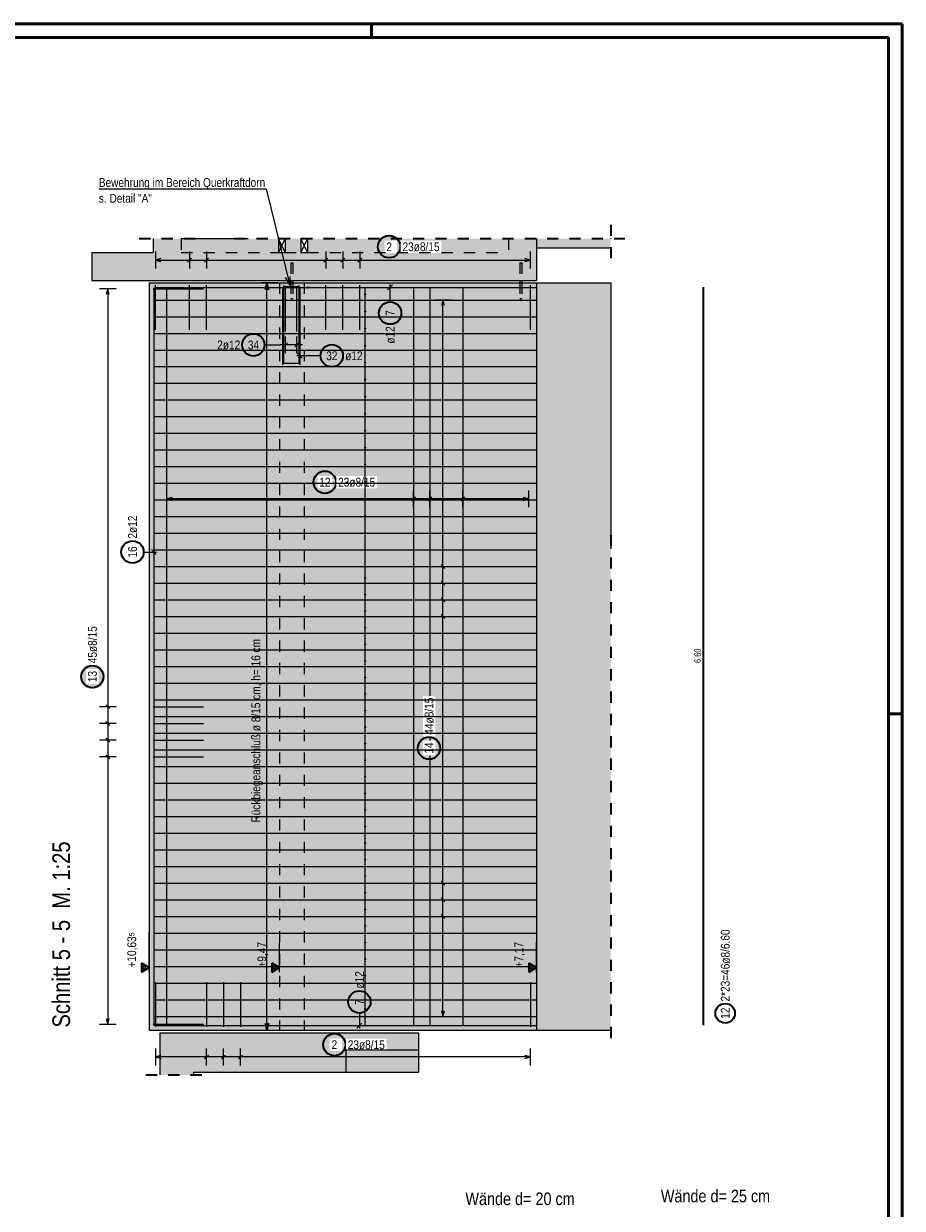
# Model space of a CAD drawing. Header units: millimetres. Extents: x -10.2 to 30.7, y 0 to 21.
# Tile 40 of 40: x 21.9 to 29.7, y 10.4 to 21. Entities that reach past the tile are written whole.
import ezdxf

# ---------------------------------------------------------------- set-up
doc = ezdxf.new("R2010")
doc.units = ezdxf.units.MM
doc.linetypes.add('HIDDEN', pattern=[0.375, 0.25, -0.125])
doc.layers.add('Achsen', color=7, linetype='Continuous', lineweight=20)
doc.layers.add('nplo Bewehrung', color=7, linetype='Continuous', lineweight=20)
doc.styles.add('Arial Narrow', font='ARIALN.TTF')
doc.linetypes.add('STRAKON_Linetype_13', pattern='A,15,[130,ltypeshp.shx,S=1.875,R=-30,X=0,Y=0],-1.875,[130,ltypeshp.shx,S=1.875,R=-30,X=0,Y=0]', length=16.875)

msp = doc.modelspace()

# ---------------------------------------------------------------- hatches: boundary and pattern name
at = {"lineweight": 13, "true_color": 0xd7ffd7}
for points in [[(23.271, 18.727), (23.271, 19.102), (23.021, 19.102), (23.021, 18.727)], [(24.141, 18.977), (24.141, 19.102), (23.871, 19.102), (23.271, 19.102), (23.271, 18.977)], [(24.201, 18.977), (24.341, 18.977), (24.341, 19.102), (24.201, 19.102)], [(24.401, 18.977), (26.201, 18.977), (26.201, 19.102), (24.401, 19.102)], [(26.451, 18.727), (26.451, 19.102), (26.201, 19.102), (26.201, 18.727)], [(27.116, 19.02), (27.116, 19.102), (26.451, 19.102), (26.451, 19.02)], [(23.021, 18.727), (23.021, 18.977), (22.471, 18.977), (22.471, 18.727)], [(26.201, 18.727), (26.201, 18.977), (23.271, 18.977), (23.271, 18.727)], [(23.491, 12.021), (23.491, 18.707), (22.986, 18.707), (22.986, 12.021)], [(23.491, 12.021), (27.116, 12.021), (27.116, 16.326), (27.116, 18.707), (23.491, 18.707)]]:
    msp.add_hatch(color=254, dxfattribs=at).paths.add_polyline_path(points)
at = {"lineweight": 25, "true_color": 0xffffff}
for points in [[(25.242, 19.03), (25.242, 19.034), (25.242, 19.037), (25.241, 19.041), (25.241, 19.045), (25.24, 19.049), (25.24, 19.053), (25.239, 19.056), (25.238, 19.06), (25.237, 19.064), (25.235, 19.067), (25.234, 19.071), (25.233, 19.075), (25.231, 19.078), (25.229, 19.081), (25.227, 19.085), (25.225, 19.088), (25.223, 19.091), (25.221, 19.094), (25.219, 19.097), (25.216, 19.1), (25.214, 19.103), (25.211, 19.106), (25.208, 19.109), (25.206, 19.112), (25.203, 19.114), (25.2, 19.116), (25.197, 19.119), (25.194, 19.121), (25.19, 19.123), (25.187, 19.125), (25.184, 19.127), (25.18, 19.129), (25.177, 19.13), (25.173, 19.132), (25.17, 19.133), (25.166, 19.134), (25.162, 19.136), (25.159, 19.137), (25.155, 19.137), (25.151, 19.138), (25.147, 19.139), (25.144, 19.139), (25.14, 19.14), (25.136, 19.14), (25.132, 19.14), (25.128, 19.14), (25.124, 19.14), (25.121, 19.139), (25.117, 19.139), (25.113, 19.138), (25.109, 19.137), (25.105, 19.137), (25.102, 19.136), (25.098, 19.134), (25.094, 19.133), (25.091, 19.132), (25.087, 19.13), (25.084, 19.129), (25.08, 19.127), (25.077, 19.125), (25.074, 19.123), (25.071, 19.121), (25.067, 19.119), (25.064, 19.116), (25.061, 19.114), (25.058, 19.112), (25.056, 19.109), (25.053, 19.106), (25.05, 19.103), (25.048, 19.1), (25.045, 19.097), (25.043, 19.094), (25.041, 19.091), (25.039, 19.088), (25.037, 19.085), (25.035, 19.081), (25.033, 19.078), (25.032, 19.075), (25.03, 19.071), (25.029, 19.067), (25.027, 19.064), (25.026, 19.06), (25.025, 19.056), (25.024, 19.053), (25.024, 19.049), (25.023, 19.045), (25.023, 19.041), (25.022, 19.037), (25.022, 19.034), (25.022, 19.03), (25.022, 19.026), (25.022, 19.022), (25.023, 19.018), (25.023, 19.014), (25.024, 19.011), (25.024, 19.007), (25.025, 19.003), (25.026, 18.999), (25.027, 18.996), (25.029, 18.992), (25.03, 18.989), (25.032, 18.985), (25.033, 18.982), (25.035, 18.978), (25.037, 18.975), (25.039, 18.971), (25.041, 18.968), (25.043, 18.965), (25.045, 18.962), (25.048, 18.959), (25.05, 18.956), (25.053, 18.953), (25.056, 18.951), (25.058, 18.948), (25.061, 18.946), (25.064, 18.943), (25.067, 18.941), (25.071, 18.939), (25.074, 18.936), (25.077, 18.935), (25.08, 18.933), (25.084, 18.931), (25.087, 18.929), (25.091, 18.928), (25.094, 18.926), (25.098, 18.925), (25.102, 18.924), (25.105, 18.923), (25.109, 18.922), (25.113, 18.921), (25.117, 18.921), (25.121, 18.92), (25.124, 18.92), (25.128, 18.92), (25.132, 18.92), (25.136, 18.92), (25.14, 18.92), (25.144, 18.92), (25.147, 18.921), (25.151, 18.921), (25.155, 18.922), (25.159, 18.923), (25.162, 18.924), (25.166, 18.925), (25.17, 18.926), (25.173, 18.928), (25.177, 18.929), (25.18, 18.931), (25.184, 18.933), (25.187, 18.935), (25.19, 18.936), (25.194, 18.939), (25.197, 18.941), (25.2, 18.943), (25.203, 18.946), (25.206, 18.948), (25.208, 18.951), (25.211, 18.953), (25.214, 18.956), (25.216, 18.959), (25.219, 18.962), (25.221, 18.965), (25.223, 18.968), (25.225, 18.971), (25.227, 18.975), (25.229, 18.978), (25.231, 18.982), (25.233, 18.985), (25.234, 18.989), (25.235, 18.992), (25.237, 18.996), (25.238, 18.999), (25.239, 19.003), (25.24, 19.007), (25.24, 19.011), (25.241, 19.014), (25.241, 19.018), (25.242, 19.022)], [(24.666, 16.923), (24.666, 16.927), (24.666, 16.931), (24.666, 16.935), (24.665, 16.939), (24.664, 16.942), (24.664, 16.946), (24.663, 16.95), (24.662, 16.954), (24.661, 16.957), (24.66, 16.961), (24.658, 16.964), (24.657, 16.968), (24.655, 16.971), (24.653, 16.975), (24.651, 16.978), (24.649, 16.982), (24.647, 16.985), (24.645, 16.988), (24.643, 16.991), (24.64, 16.994), (24.638, 16.997), (24.635, 17), (24.633, 17.002), (24.63, 17.005), (24.627, 17.007), (24.624, 17.01), (24.621, 17.012), (24.618, 17.014), (24.614, 17.017), (24.611, 17.018), (24.608, 17.02), (24.604, 17.022), (24.601, 17.024), (24.597, 17.025), (24.594, 17.027), (24.59, 17.028), (24.586, 17.029), (24.583, 17.03), (24.579, 17.031), (24.575, 17.032), (24.571, 17.032), (24.568, 17.033), (24.564, 17.033), (24.56, 17.033), (24.556, 17.033), (24.552, 17.033), (24.548, 17.033), (24.545, 17.033), (24.541, 17.032), (24.537, 17.032), (24.533, 17.031), (24.53, 17.03), (24.526, 17.029), (24.522, 17.028), (24.519, 17.027), (24.515, 17.025), (24.511, 17.024), (24.508, 17.022), (24.505, 17.02), (24.501, 17.018), (24.498, 17.017), (24.495, 17.014), (24.492, 17.012), (24.488, 17.01), (24.485, 17.007), (24.483, 17.005), (24.48, 17.002), (24.477, 17), (24.474, 16.997), (24.472, 16.994), (24.469, 16.991), (24.467, 16.988), (24.465, 16.985), (24.463, 16.982), (24.461, 16.978), (24.459, 16.975), (24.457, 16.971), (24.456, 16.968), (24.454, 16.964), (24.453, 16.961), (24.452, 16.957), (24.45, 16.954), (24.449, 16.95), (24.449, 16.946), (24.448, 16.942), (24.447, 16.939), (24.447, 16.935), (24.446, 16.931), (24.446, 16.927), (24.446, 16.923), (24.446, 16.919), (24.446, 16.916), (24.447, 16.912), (24.447, 16.908), (24.448, 16.904), (24.449, 16.9), (24.449, 16.897), (24.45, 16.893), (24.452, 16.889), (24.453, 16.886), (24.454, 16.882), (24.456, 16.878), (24.457, 16.875), (24.459, 16.872), (24.461, 16.868), (24.463, 16.865), (24.465, 16.862), (24.467, 16.859), (24.469, 16.856), (24.472, 16.853), (24.474, 16.85), (24.477, 16.847), (24.48, 16.844), (24.483, 16.841), (24.485, 16.839), (24.488, 16.837), (24.492, 16.834), (24.495, 16.832), (24.498, 16.83), (24.501, 16.828), (24.505, 16.826), (24.508, 16.824), (24.511, 16.823), (24.515, 16.821), (24.519, 16.82), (24.522, 16.819), (24.526, 16.817), (24.53, 16.817), (24.533, 16.816), (24.537, 16.815), (24.541, 16.814), (24.545, 16.814), (24.548, 16.814), (24.552, 16.813), (24.556, 16.813), (24.56, 16.813), (24.564, 16.814), (24.568, 16.814), (24.571, 16.814), (24.575, 16.815), (24.579, 16.816), (24.583, 16.817), (24.586, 16.817), (24.59, 16.819), (24.594, 16.82), (24.597, 16.821), (24.601, 16.823), (24.604, 16.824), (24.608, 16.826), (24.611, 16.828), (24.614, 16.83), (24.618, 16.832), (24.621, 16.834), (24.624, 16.837), (24.627, 16.839), (24.63, 16.841), (24.633, 16.844), (24.635, 16.847), (24.638, 16.85), (24.64, 16.853), (24.643, 16.856), (24.645, 16.859), (24.647, 16.862), (24.649, 16.865), (24.651, 16.868), (24.653, 16.872), (24.655, 16.875), (24.657, 16.878), (24.658, 16.882), (24.66, 16.886), (24.661, 16.889), (24.662, 16.893), (24.663, 16.897), (24.664, 16.9), (24.664, 16.904), (24.665, 16.908), (24.666, 16.912), (24.666, 16.916)], [(22.586, 15.184), (22.586, 15.188), (22.586, 15.192), (22.586, 15.196), (22.585, 15.199), (22.585, 15.203), (22.584, 15.207), (22.583, 15.211), (22.582, 15.215), (22.581, 15.218), (22.58, 15.222), (22.578, 15.225), (22.577, 15.229), (22.575, 15.232), (22.574, 15.236), (22.572, 15.239), (22.57, 15.242), (22.568, 15.246), (22.565, 15.249), (22.563, 15.252), (22.561, 15.255), (22.558, 15.258), (22.556, 15.261), (22.553, 15.263), (22.55, 15.266), (22.547, 15.268), (22.544, 15.271), (22.541, 15.273), (22.538, 15.275), (22.535, 15.277), (22.531, 15.279), (22.528, 15.281), (22.525, 15.283), (22.521, 15.285), (22.518, 15.286), (22.514, 15.288), (22.51, 15.289), (22.507, 15.29), (22.503, 15.291), (22.499, 15.292), (22.496, 15.293), (22.492, 15.293), (22.488, 15.294), (22.484, 15.294), (22.48, 15.294), (22.476, 15.294), (22.473, 15.294), (22.469, 15.294), (22.465, 15.294), (22.461, 15.293), (22.457, 15.293), (22.454, 15.292), (22.45, 15.291), (22.446, 15.29), (22.442, 15.289), (22.439, 15.288), (22.435, 15.286), (22.432, 15.285), (22.428, 15.283), (22.425, 15.281), (22.421, 15.279), (22.418, 15.277), (22.415, 15.275), (22.412, 15.273), (22.409, 15.271), (22.406, 15.268), (22.403, 15.266), (22.4, 15.263), (22.397, 15.261), (22.395, 15.258), (22.392, 15.255), (22.39, 15.252), (22.387, 15.249), (22.385, 15.246), (22.383, 15.242), (22.381, 15.239), (22.379, 15.236), (22.378, 15.232), (22.376, 15.229), (22.374, 15.225), (22.373, 15.222), (22.372, 15.218), (22.371, 15.215), (22.37, 15.211), (22.369, 15.207), (22.368, 15.203), (22.368, 15.199), (22.367, 15.196), (22.367, 15.192), (22.367, 15.188), (22.366, 15.184), (22.367, 15.18), (22.367, 15.177), (22.367, 15.173), (22.368, 15.169), (22.368, 15.165), (22.369, 15.161), (22.37, 15.158), (22.371, 15.154), (22.372, 15.15), (22.373, 15.147), (22.374, 15.143), (22.376, 15.139), (22.378, 15.136), (22.379, 15.133), (22.381, 15.129), (22.383, 15.126), (22.385, 15.123), (22.387, 15.12), (22.39, 15.116), (22.392, 15.113), (22.395, 15.111), (22.397, 15.108), (22.4, 15.105), (22.403, 15.102), (22.406, 15.1), (22.409, 15.098), (22.412, 15.095), (22.415, 15.093), (22.418, 15.091), (22.421, 15.089), (22.425, 15.087), (22.428, 15.085), (22.432, 15.084), (22.435, 15.082), (22.439, 15.081), (22.442, 15.08), (22.446, 15.078), (22.45, 15.077), (22.454, 15.077), (22.457, 15.076), (22.461, 15.075), (22.465, 15.075), (22.469, 15.074), (22.473, 15.074), (22.476, 15.074), (22.48, 15.074), (22.484, 15.074), (22.488, 15.075), (22.492, 15.075), (22.496, 15.076), (22.499, 15.077), (22.503, 15.077), (22.507, 15.078), (22.51, 15.08), (22.514, 15.081), (22.518, 15.082), (22.521, 15.084), (22.525, 15.085), (22.528, 15.087), (22.531, 15.089), (22.535, 15.091), (22.538, 15.093), (22.541, 15.095), (22.544, 15.098), (22.547, 15.1), (22.55, 15.102), (22.553, 15.105), (22.556, 15.108), (22.558, 15.111), (22.561, 15.113), (22.563, 15.116), (22.565, 15.12), (22.568, 15.123), (22.57, 15.126), (22.572, 15.129), (22.574, 15.133), (22.575, 15.136), (22.577, 15.139), (22.578, 15.143), (22.58, 15.147), (22.581, 15.15), (22.582, 15.154), (22.583, 15.158), (22.584, 15.161), (22.585, 15.165), (22.585, 15.169), (22.586, 15.173), (22.586, 15.177)], [(25.599, 14.545), (25.599, 14.548), (25.599, 14.552), (25.599, 14.556), (25.598, 14.56), (25.598, 14.564), (25.597, 14.568), (25.596, 14.571), (25.595, 14.575), (25.594, 14.579), (25.593, 14.582), (25.591, 14.586), (25.59, 14.589), (25.588, 14.593), (25.587, 14.596), (25.585, 14.6), (25.583, 14.603), (25.581, 14.606), (25.578, 14.609), (25.576, 14.612), (25.574, 14.615), (25.571, 14.618), (25.569, 14.621), (25.566, 14.624), (25.563, 14.626), (25.56, 14.629), (25.557, 14.631), (25.554, 14.634), (25.551, 14.636), (25.548, 14.638), (25.544, 14.64), (25.541, 14.642), (25.538, 14.644), (25.534, 14.645), (25.531, 14.647), (25.527, 14.648), (25.523, 14.649), (25.52, 14.65), (25.516, 14.651), (25.512, 14.652), (25.509, 14.653), (25.505, 14.654), (25.501, 14.654), (25.497, 14.654), (25.493, 14.655), (25.489, 14.655), (25.486, 14.655), (25.482, 14.654), (25.478, 14.654), (25.474, 14.654), (25.47, 14.653), (25.467, 14.652), (25.463, 14.651), (25.459, 14.65), (25.455, 14.649), (25.452, 14.648), (25.448, 14.647), (25.445, 14.645), (25.441, 14.644), (25.438, 14.642), (25.434, 14.64), (25.431, 14.638), (25.428, 14.636), (25.425, 14.634), (25.422, 14.631), (25.419, 14.629), (25.416, 14.626), (25.413, 14.624), (25.41, 14.621), (25.408, 14.618), (25.405, 14.615), (25.403, 14.612), (25.4, 14.609), (25.398, 14.606), (25.396, 14.603), (25.394, 14.6), (25.392, 14.596), (25.391, 14.593), (25.389, 14.589), (25.387, 14.586), (25.386, 14.582), (25.385, 14.579), (25.384, 14.575), (25.383, 14.571), (25.382, 14.568), (25.381, 14.564), (25.381, 14.56), (25.38, 14.556), (25.38, 14.552), (25.38, 14.548), (25.379, 14.545), (25.38, 14.541), (25.38, 14.537), (25.38, 14.533), (25.381, 14.529), (25.381, 14.526), (25.382, 14.522), (25.383, 14.518), (25.384, 14.514), (25.385, 14.511), (25.386, 14.507), (25.387, 14.503), (25.389, 14.5), (25.391, 14.496), (25.392, 14.493), (25.394, 14.49), (25.396, 14.486), (25.398, 14.483), (25.4, 14.48), (25.403, 14.477), (25.405, 14.474), (25.408, 14.471), (25.41, 14.468), (25.413, 14.466), (25.416, 14.463), (25.419, 14.46), (25.422, 14.458), (25.425, 14.456), (25.428, 14.453), (25.431, 14.451), (25.434, 14.449), (25.438, 14.448), (25.441, 14.446), (25.445, 14.444), (25.448, 14.443), (25.452, 14.441), (25.455, 14.44), (25.459, 14.439), (25.463, 14.438), (25.467, 14.437), (25.47, 14.436), (25.474, 14.436), (25.478, 14.435), (25.482, 14.435), (25.486, 14.435), (25.489, 14.435), (25.493, 14.435), (25.497, 14.435), (25.501, 14.435), (25.505, 14.436), (25.509, 14.436), (25.512, 14.437), (25.516, 14.438), (25.52, 14.439), (25.523, 14.44), (25.527, 14.441), (25.531, 14.443), (25.534, 14.444), (25.538, 14.446), (25.541, 14.448), (25.544, 14.449), (25.548, 14.451), (25.551, 14.453), (25.554, 14.456), (25.557, 14.458), (25.56, 14.46), (25.563, 14.463), (25.566, 14.466), (25.569, 14.468), (25.571, 14.471), (25.574, 14.474), (25.576, 14.477), (25.578, 14.48), (25.581, 14.483), (25.583, 14.486), (25.585, 14.49), (25.587, 14.493), (25.588, 14.496), (25.59, 14.5), (25.591, 14.503), (25.593, 14.507), (25.594, 14.511), (25.595, 14.514), (25.596, 14.518), (25.597, 14.522), (25.598, 14.526), (25.598, 14.529), (25.599, 14.533), (25.599, 14.537)], [(24.752, 11.892), (24.752, 11.896), (24.752, 11.9), (24.752, 11.903), (24.751, 11.907), (24.751, 11.911), (24.75, 11.915), (24.749, 11.919), (24.748, 11.922), (24.747, 11.926), (24.746, 11.93), (24.744, 11.933), (24.743, 11.937), (24.741, 11.94), (24.739, 11.944), (24.737, 11.947), (24.736, 11.95), (24.733, 11.953), (24.731, 11.957), (24.729, 11.96), (24.726, 11.963), (24.724, 11.965), (24.721, 11.968), (24.719, 11.971), (24.716, 11.974), (24.713, 11.976), (24.71, 11.979), (24.707, 11.981), (24.704, 11.983), (24.701, 11.985), (24.697, 11.987), (24.694, 11.989), (24.69, 11.991), (24.687, 11.992), (24.683, 11.994), (24.68, 11.995), (24.676, 11.997), (24.673, 11.998), (24.669, 11.999), (24.665, 11.999), (24.661, 12), (24.658, 12.001), (24.654, 12.001), (24.65, 12.002), (24.646, 12.002), (24.642, 12.002), (24.638, 12.002), (24.635, 12.002), (24.631, 12.001), (24.627, 12.001), (24.623, 12), (24.619, 11.999), (24.616, 11.999), (24.612, 11.998), (24.608, 11.997), (24.605, 11.995), (24.601, 11.994), (24.597, 11.992), (24.594, 11.991), (24.591, 11.989), (24.587, 11.987), (24.584, 11.985), (24.581, 11.983), (24.578, 11.981), (24.575, 11.979), (24.572, 11.976), (24.569, 11.974), (24.566, 11.971), (24.563, 11.968), (24.56, 11.965), (24.558, 11.963), (24.556, 11.96), (24.553, 11.957), (24.551, 11.953), (24.549, 11.95), (24.547, 11.947), (24.545, 11.944), (24.543, 11.94), (24.542, 11.937), (24.54, 11.933), (24.539, 11.93), (24.538, 11.926), (24.536, 11.922), (24.535, 11.919), (24.535, 11.915), (24.534, 11.911), (24.533, 11.907), (24.533, 11.903), (24.532, 11.9), (24.532, 11.896), (24.532, 11.892), (24.532, 11.888), (24.532, 11.884), (24.533, 11.88), (24.533, 11.877), (24.534, 11.873), (24.535, 11.869), (24.535, 11.865), (24.536, 11.862), (24.538, 11.858), (24.539, 11.854), (24.54, 11.851), (24.542, 11.847), (24.543, 11.844), (24.545, 11.84), (24.547, 11.837), (24.549, 11.834), (24.551, 11.83), (24.553, 11.827), (24.556, 11.824), (24.558, 11.821), (24.56, 11.818), (24.563, 11.815), (24.566, 11.813), (24.569, 11.81), (24.572, 11.808), (24.575, 11.805), (24.578, 11.803), (24.581, 11.801), (24.584, 11.799), (24.587, 11.797), (24.591, 11.795), (24.594, 11.793), (24.597, 11.791), (24.601, 11.79), (24.605, 11.789), (24.608, 11.787), (24.612, 11.786), (24.616, 11.785), (24.619, 11.784), (24.623, 11.784), (24.627, 11.783), (24.631, 11.782), (24.635, 11.782), (24.638, 11.782), (24.642, 11.782), (24.646, 11.782), (24.65, 11.782), (24.654, 11.782), (24.658, 11.783), (24.661, 11.784), (24.665, 11.784), (24.669, 11.785), (24.673, 11.786), (24.676, 11.787), (24.68, 11.789), (24.683, 11.79), (24.687, 11.791), (24.69, 11.793), (24.694, 11.795), (24.697, 11.797), (24.701, 11.799), (24.704, 11.801), (24.707, 11.803), (24.71, 11.805), (24.713, 11.808), (24.716, 11.81), (24.719, 11.813), (24.721, 11.815), (24.724, 11.818), (24.726, 11.821), (24.729, 11.824), (24.731, 11.827), (24.733, 11.83), (24.736, 11.834), (24.737, 11.837), (24.739, 11.84), (24.741, 11.844), (24.743, 11.847), (24.744, 11.851), (24.746, 11.854), (24.747, 11.858), (24.748, 11.862), (24.749, 11.865), (24.75, 11.869), (24.751, 11.873), (24.751, 11.877), (24.752, 11.88), (24.752, 11.884)]]:
    msp.add_hatch(color=7, dxfattribs=at).paths.add_polyline_path(points)
at = {"lineweight": 13, "true_color": 0xf0f0f0}
for points in [[(23.081, 11.621), (23.381, 11.621), (23.381, 11.997), (23.081, 11.997)], [(25.394, 11.647), (25.394, 11.997), (23.381, 11.997), (23.381, 11.647)]]:
    msp.add_hatch(color=7, dxfattribs=at).paths.add_polyline_path(points)

# ---------------------------------------------------------------- linework, layer by layer
at = {"color": 4, "linetype": 'Continuous', "lineweight": 50}
for p, q in [((29.725, 21.025), (0, 21.025)), ((24.975, 21.025), (24.975, 20.9)), ((29.725, 0), (29.725, 21.025)), ((29.6, 20.9), (0.5, 20.9)), ((29.6, 0.125), (29.6, 20.9)), ((29.725, 14.85), (29.6, 14.85))]:
    msp.add_line(p, q, dxfattribs=at)
at = {"color": 5, "linetype": 'Continuous', "lineweight": 18}
for p, q in [((22.534, 19.547), (24.031, 19.547)), ((24.031, 19.547), (24.243, 18.687)), ((23.04, 18.986), (23.04, 18.836)), ((23.345, 18.986), (23.345, 18.836)), ((23.497, 18.986), (23.497, 18.836)), ((24.566, 18.986), (24.566, 18.836)), ((24.718, 18.986), (24.718, 18.836)), ((24.871, 18.986), (24.871, 18.836)), ((26.397, 18.836), (26.397, 18.986)), ((23.04, 18.911), (26.397, 18.911)), ((24.244, 18.765), (24.243, 18.687)), ((22.689, 18.653), (22.539, 18.653)), ((22.614, 18.653), (22.614, 12.075)), ((24.243, 18.687), (24.205, 18.755)), ((25.141, 18.536), (25.141, 18.691)), ((25.689, 18.553), (25.539, 18.553)), ((25.614, 12.145), (25.614, 18.553)), ((24.206, 18.077), (24.206, 18.227)), ((24.306, 18.077), (24.306, 18.227)), ((24.017, 18.152), (24.156, 18.152)), ((24.356, 18.152), (24.156, 18.152)), ((24.519, 18.055), (24.307, 18.055)), ((23.14, 16.85), (23.14, 16.7)), ((25.35, 16.7), (25.35, 16.85)), ((25.497, 16.7), (25.497, 16.85)), ((25.792, 16.7), (25.792, 16.85)), ((26.382, 16.7), (26.382, 16.85)), ((26.382, 16.775), (23.14, 16.775)), ((22.935, 16.299), (23.051, 16.299)), ((25.539, 16.169), (25.689, 16.169)), ((25.539, 16.02), (25.689, 16.02)), ((25.539, 15.871), (25.689, 15.871)), ((25.539, 15.722), (25.689, 15.722)), ((22.689, 14.915), (22.539, 14.915)), ((22.689, 14.766), (22.539, 14.766)), ((22.689, 14.616), (22.539, 14.616)), ((22.689, 14.467), (22.539, 14.467)), ((25.539, 13.337), (25.689, 13.337)), ((25.539, 13.188), (25.689, 13.188)), ((25.539, 13.039), (25.689, 13.039)), ((24.866, 12.174), (24.866, 12.037)), ((25.539, 12.145), (25.689, 12.145)), ((22.539, 12.075), (22.689, 12.075)), ((23.04, 11.857), (23.04, 11.707)), ((26.397, 11.782), (23.04, 11.782)), ((23.497, 11.707), (23.497, 11.857)), ((23.65, 11.707), (23.65, 11.857)), ((23.803, 11.707), (23.803, 11.857)), ((26.397, 11.707), (26.397, 11.857))]:
    msp.add_line(p, q, dxfattribs=at)
at = {"color": 2, "linetype": 'HIDDEN', "lineweight": 35, "ltscale": 0.25}
for p, q in [((27.116, 19.227), (27.116, 18.895)), ((22.896, 19.102), (23.396, 19.102)), ((27.116, 16.451), (27.116, 11.896)), ((22.956, 11.621), (23.506, 11.621))]:
    msp.add_line(p, q, dxfattribs=at)
at = {"color": 3, "linetype": 'Continuous', "lineweight": 25}
for p, q in [((23.021, 19.102), (23.021, 18.977)), ((23.271, 19.102), (23.871, 19.102)), ((24.141, 19.102), (24.141, 18.977)), ((24.201, 19.102), (24.201, 18.977)), ((24.341, 19.102), (24.341, 18.977)), ((24.401, 19.102), (24.401, 18.977)), ((22.471, 18.977), (22.471, 18.727)), ((22.471, 18.977), (23.021, 18.977)), ((24.141, 18.977), (24.201, 18.977)), ((24.341, 18.977), (24.401, 18.977)), ((26.451, 19.02), (26.451, 18.727)), ((26.451, 19.02), (27.116, 19.02)), ((23.09, 18.924), (23.04, 18.911)), ((23.04, 18.911), (23.09, 18.898)), ((23.363, 18.929), (23.327, 18.893)), ((23.515, 18.929), (23.48, 18.893)), ((24.583, 18.929), (24.548, 18.893)), ((24.736, 18.929), (24.7, 18.893)), ((24.888, 18.929), (24.853, 18.893)), ((26.397, 18.911), (26.347, 18.924)), ((26.347, 18.898), (26.397, 18.911)), ((22.471, 18.727), (23.021, 18.727)), ((22.614, 18.653), (22.601, 18.603)), ((22.628, 18.603), (22.614, 18.653)), ((22.986, 18.707), (22.986, 12.021)), ((22.986, 18.707), (23.491, 18.707)), ((23.021, 18.727), (23.271, 18.727)), ((23.021, 18.653), (23.471, 18.653)), ((23.026, 18.661), (23.026, 12.061)), ((23.036, 18.666), (26.451, 18.666)), ((23.04, 18.287), (23.04, 18.687)), ((23.14, 18.662), (23.14, 12.056)), ((23.271, 18.727), (26.201, 18.727)), ((23.345, 18.287), (23.345, 18.687)), ((23.491, 18.707), (27.116, 18.707)), ((23.497, 18.287), (23.497, 18.687)), ((24.206, 18.674), (24.308, 18.674)), ((24.206, 18.271), (24.206, 18.671)), ((24.253, 18.727), (24.253, 18.707)), ((24.269, 18.727), (24.269, 18.707)), ((24.306, 18.271), (24.306, 18.671)), ((24.566, 18.287), (24.566, 18.687)), ((24.718, 18.287), (24.718, 18.687)), ((24.871, 18.287), (24.871, 18.687)), ((25.163, 18.688), (25.119, 18.644)), ((25.35, 18.662), (25.35, 12.056)), ((25.497, 18.662), (25.497, 12.056)), ((25.792, 18.662), (25.792, 12.056)), ((26.201, 18.727), (26.201, 18.727)), ((26.201, 18.727), (26.451, 18.727)), ((26.303, 18.727), (26.303, 18.707)), ((26.319, 18.727), (26.319, 18.707)), ((26.397, 18.287), (26.397, 18.687)), ((27.116, 18.707), (27.116, 16.326)), ((23.031, 18.553), (26.451, 18.553)), ((24.182, 17.974), (24.182, 18.65)), ((24.332, 18.65), (24.332, 17.974)), ((25.614, 18.553), (25.601, 18.503)), ((25.628, 18.503), (25.614, 18.553)), ((24.188, 18.134), (24.223, 18.169)), ((24.288, 18.134), (24.323, 18.169)), ((24.31, 18.077), (24.354, 18.033)), ((23.19, 16.788), (23.14, 16.775)), ((23.14, 16.775), (23.19, 16.761)), ((25.332, 16.757), (25.368, 16.792)), ((25.48, 16.757), (25.515, 16.792)), ((25.775, 16.757), (25.81, 16.792)), ((26.382, 16.775), (26.332, 16.788)), ((26.332, 16.761), (26.382, 16.775)), ((23.048, 16.277), (23.004, 16.321)), ((23.031, 16.169), (26.451, 16.169)), ((25.597, 16.186), (25.632, 16.151)), ((23.031, 16.02), (26.451, 16.02)), ((25.597, 16.037), (25.632, 16.002)), ((23.031, 15.871), (26.451, 15.871)), ((25.597, 15.888), (25.632, 15.853)), ((23.031, 15.722), (26.451, 15.722)), ((25.597, 15.739), (25.632, 15.704)), ((22.632, 14.898), (22.597, 14.933)), ((23.021, 14.915), (23.471, 14.915)), ((22.632, 14.748), (22.597, 14.784)), ((23.021, 14.766), (23.471, 14.766)), ((22.632, 14.599), (22.597, 14.634)), ((23.021, 14.616), (23.471, 14.616)), ((22.632, 14.449), (22.597, 14.485)), ((23.021, 14.467), (23.471, 14.467)), ((25.597, 13.355), (25.632, 13.319)), ((23.031, 13.337), (26.451, 13.337)), ((23.031, 13.188), (26.451, 13.188)), ((25.597, 13.206), (25.632, 13.17)), ((23.031, 13.039), (26.451, 13.039)), ((25.597, 13.057), (25.632, 13.021)), ((22.986, 12.542), (22.986, 12.894)), ((24.151, 12.542), (24.151, 12.807)), ((26.451, 12.542), (26.451, 12.807)), ((23.04, 12.451), (23.04, 12.051)), ((23.497, 12.451), (23.497, 12.051)), ((23.65, 12.451), (23.65, 12.051)), ((23.803, 12.451), (23.803, 12.051)), ((26.397, 12.451), (26.397, 12.051)), ((25.601, 12.195), (25.614, 12.145)), ((25.614, 12.145), (25.628, 12.195)), ((22.601, 12.125), (22.614, 12.075)), ((22.614, 12.075), (22.628, 12.125)), ((23.031, 12.145), (26.451, 12.145)), ((24.844, 12.04), (24.888, 12.084)), ((22.986, 12.021), (23.491, 12.021)), ((23.021, 12.075), (23.471, 12.075)), ((23.036, 12.062), (26.451, 12.062)), ((23.081, 11.997), (23.081, 11.621)), ((23.081, 11.997), (23.381, 11.997)), ((23.381, 11.997), (25.394, 11.997)), ((23.491, 12.021), (27.116, 12.021)), ((25.394, 11.997), (25.394, 11.847)), ((23.09, 11.795), (23.04, 11.782)), ((23.04, 11.782), (23.09, 11.768)), ((23.48, 11.764), (23.515, 11.799)), ((23.632, 11.764), (23.668, 11.799)), ((23.785, 11.764), (23.82, 11.799)), ((25.394, 11.847), (25.394, 11.647)), ((26.397, 11.782), (26.347, 11.795)), ((26.347, 11.768), (26.397, 11.782)), ((23.381, 11.647), (23.381, 11.621)), ((23.381, 11.647), (24.744, 11.647)), ((24.744, 11.647), (25.394, 11.647))]:
    msp.add_line(p, q, dxfattribs=at)
at = {"color": 3, "linetype": 'HIDDEN', "lineweight": 25, "ltscale": 0.25}
for p, q in [((23.271, 19.102), (23.271, 18.977)), ((26.201, 19.102), (26.201, 18.977)), ((26.451, 19.102), (26.451, 19.091)), ((26.451, 19.091), (26.451, 19.067)), ((23.271, 18.977), (24.141, 18.977)), ((24.201, 18.977), (24.341, 18.977)), ((26.451, 19.067), (26.451, 19.044)), ((26.451, 19.044), (26.451, 19.021)), ((26.451, 19.021), (26.451, 19.02)), ((24.253, 18.887), (24.253, 18.727)), ((24.253, 18.887), (24.253, 18.887)), ((24.253, 18.887), (24.255, 18.887)), ((24.255, 18.887), (24.258, 18.887)), ((24.258, 18.887), (24.261, 18.887)), ((24.261, 18.887), (24.264, 18.887)), ((24.264, 18.887), (24.266, 18.887)), ((24.266, 18.887), (24.268, 18.887)), ((24.268, 18.887), (24.269, 18.887)), ((24.269, 18.887), (24.269, 18.727)), ((26.303, 18.887), (26.303, 18.727)), ((26.303, 18.887), (26.303, 18.887)), ((26.303, 18.887), (26.305, 18.887)), ((26.305, 18.887), (26.308, 18.887)), ((26.308, 18.887), (26.311, 18.887)), ((26.311, 18.887), (26.314, 18.887)), ((26.314, 18.887), (26.316, 18.887)), ((26.316, 18.887), (26.318, 18.887)), ((26.318, 18.887), (26.319, 18.887)), ((26.319, 18.887), (26.319, 18.727)), ((24.151, 18.707), (24.151, 12.021)), ((24.253, 18.707), (24.253, 18.567)), ((24.269, 18.707), (24.269, 18.567)), ((24.371, 18.707), (24.371, 12.021)), ((26.303, 18.707), (26.303, 18.567)), ((26.319, 18.707), (26.319, 18.567)), ((24.253, 18.567), (24.253, 18.567)), ((24.253, 18.567), (24.255, 18.567)), ((24.255, 18.567), (24.258, 18.567)), ((24.258, 18.567), (24.261, 18.567)), ((24.261, 18.567), (24.264, 18.567)), ((24.264, 18.567), (24.266, 18.567)), ((24.266, 18.567), (24.268, 18.567)), ((24.268, 18.567), (24.269, 18.567)), ((26.303, 18.567), (26.303, 18.567)), ((26.303, 18.567), (26.305, 18.567)), ((26.305, 18.567), (26.308, 18.567)), ((26.308, 18.567), (26.311, 18.567)), ((26.311, 18.567), (26.314, 18.567)), ((26.314, 18.567), (26.316, 18.567)), ((26.316, 18.567), (26.318, 18.567)), ((26.318, 18.567), (26.319, 18.567))]:
    msp.add_line(p, q, dxfattribs=at)
at = {"color": 6, "linetype": 'Continuous', "lineweight": 13}
for p, q in [((24.139, 18.707), (23.989, 18.707)), ((24.039, 12.021), (24.039, 18.707)), ((23.989, 12.021), (24.139, 12.021))]:
    msp.add_line(p, q, dxfattribs=at)
at = {"color": 2, "linetype": 'Continuous', "lineweight": 35}
for p, q in [((24.039, 18.707), (24.022, 18.645)), ((24.056, 18.645), (24.039, 18.707)), ((27.946, 12.067), (27.946, 18.667)), ((22.986, 12.582), (22.917, 12.621)), ((22.917, 12.621), (22.917, 12.542)), ((24.151, 12.582), (24.082, 12.621)), ((24.082, 12.621), (24.082, 12.542)), ((26.451, 12.582), (26.382, 12.621)), ((26.382, 12.621), (26.382, 12.542)), ((22.952, 12.601), (22.917, 12.582)), ((22.917, 12.542), (22.986, 12.582)), ((22.917, 12.582), (22.952, 12.562)), ((22.952, 12.562), (22.952, 12.601)), ((24.117, 12.601), (24.082, 12.582)), ((24.082, 12.542), (24.151, 12.582)), ((24.082, 12.582), (24.117, 12.562)), ((24.117, 12.562), (24.117, 12.601)), ((26.417, 12.601), (26.382, 12.582)), ((26.382, 12.542), (26.451, 12.582)), ((26.382, 12.582), (26.417, 12.562)), ((26.417, 12.562), (26.417, 12.601)), ((24.022, 12.083), (24.039, 12.021)), ((24.039, 12.021), (24.056, 12.083))]:
    msp.add_line(p, q, dxfattribs=at)
at = {"color": 6, "linetype": 'STRAKON_Linetype_13', "lineweight": 13, "ltscale": 0.01}
msp.add_line((26.451, 18.707), (26.451, 12.021), dxfattribs=at)
at = {"color": 2, "linetype": 'Continuous', "lineweight": 35}
for centre, radius in [((25.132, 19.03), 0.1), ((25.141, 18.436), 0.1), ((23.917, 18.152), 0.1), ((24.619, 18.055), 0.1), ((24.556, 16.923), 0.1), ((22.835, 16.299), 0.1), ((22.476, 15.184), 0.1), ((25.489, 14.545), 0.1), ((24.866, 12.274), 0.1), ((28.14, 12.173), 0.0875), ((24.642, 11.892), 0.1)]:
    msp.add_circle(centre, radius, dxfattribs=at)
at = {"color": 9, "linetype": 'Continuous', "lineweight": 0}
for centre in [(27.116, 19.102), (24.192, 18.707), (24.243, 18.687), (23.381, 11.997), (24.192, 12.021)]:
    msp.add_circle(centre, 0.00111, dxfattribs=at)
at = {"color": 3, "linetype": 'Continuous', "lineweight": 25}
for centre, start, end in [((24.206, 18.65), 90, 180), ((24.308, 18.65), 0, 90)]:
    msp.add_arc(centre, 0.024, start, end, dxfattribs=at)
at = {"layer": 'Achsen', "color": 3, "linetype": 'Continuous', "lineweight": 25}
for p, q in [((24.201, 19.102), (24.141, 18.977)), ((24.171, 19.04), (24.141, 19.102)), ((24.401, 19.102), (24.341, 18.977)), ((24.371, 19.04), (24.341, 19.102)), ((24.201, 18.977), (24.171, 19.04)), ((24.401, 18.977), (24.371, 19.04))]:
    msp.add_line(p, q, dxfattribs=at)
at = {"layer": 'nplo Bewehrung', "color": 9, "linetype": 'Continuous', "lineweight": 0}
for p, q in [((24.188, 18.682), (24.188, 17.988)), ((24.326, 17.988), (24.326, 18.682)), ((23.031, 18.553), (26.451, 18.553)), ((23.031, 18.404), (26.451, 18.404)), ((23.031, 18.255), (26.451, 18.255)), ((23.031, 18.106), (26.451, 18.106)), ((23.031, 17.957), (26.451, 17.957)), ((24.188, 17.988), (24.326, 17.988)), ((23.031, 17.808), (26.451, 17.808)), ((23.031, 17.659), (26.451, 17.659)), ((23.031, 17.51), (26.451, 17.51)), ((23.031, 17.361), (26.451, 17.361)), ((23.031, 17.212), (26.451, 17.212)), ((23.031, 17.063), (26.451, 17.063)), ((23.031, 16.765), (26.451, 16.765)), ((23.031, 16.616), (26.451, 16.616)), ((23.031, 16.467), (26.451, 16.467)), ((23.031, 16.318), (26.451, 16.318)), ((23.031, 16.169), (26.451, 16.169)), ((23.031, 16.02), (26.451, 16.02)), ((23.031, 15.871), (26.451, 15.871)), ((23.031, 15.722), (26.451, 15.722)), ((23.031, 15.573), (26.451, 15.573)), ((23.031, 15.424), (26.451, 15.424)), ((23.031, 15.275), (26.451, 15.275)), ((23.031, 15.125), (26.451, 15.125)), ((23.031, 14.38), (26.451, 14.38)), ((23.031, 14.231), (26.451, 14.231)), ((23.031, 14.082), (26.451, 14.082)), ((23.031, 13.933), (26.451, 13.933)), ((23.031, 13.784), (26.451, 13.784)), ((23.031, 13.635), (26.451, 13.635)), ((23.031, 13.486), (26.451, 13.486)), ((23.031, 13.337), (26.451, 13.337)), ((23.031, 13.188), (26.451, 13.188)), ((23.031, 13.039), (26.451, 13.039)), ((23.031, 12.89), (26.451, 12.89)), ((23.031, 12.741), (26.451, 12.741)), ((23.031, 12.592), (26.451, 12.592)), ((23.031, 12.443), (26.451, 12.443)), ((23.031, 12.294), (26.451, 12.294)), ((23.031, 12.145), (26.451, 12.145))]:
    msp.add_line(p, q, dxfattribs=at)
for centre, radius in [((24.407, 18.666), 0.006), ((24.407, 18.666), 0.006), ((24.918, 18.603), 0.004), ((24.918, 18.603), 0.004), ((24.918, 18.451), 0.004), ((24.918, 18.451), 0.004), ((24.918, 18.298), 0.004), ((24.918, 18.298), 0.004), ((24.918, 18.146), 0.004), ((24.918, 18.146), 0.004), ((24.918, 17.994), 0.004), ((24.918, 17.994), 0.004), ((24.918, 17.841), 0.004), ((24.918, 17.841), 0.004), ((24.918, 17.689), 0.004), ((24.918, 17.689), 0.004), ((24.918, 17.536), 0.004), ((24.918, 17.536), 0.004), ((24.918, 17.384), 0.004), ((24.918, 17.384), 0.004), ((24.918, 17.232), 0.004), ((24.918, 17.232), 0.004), ((24.918, 17.079), 0.004), ((24.918, 17.079), 0.004), ((24.918, 16.774), 0.004), ((24.918, 16.774), 0.004), ((24.918, 16.622), 0.004), ((24.918, 16.622), 0.004), ((24.918, 16.47), 0.004), ((24.918, 16.47), 0.004), ((24.918, 16.317), 0.004), ((24.918, 16.317), 0.004), ((24.918, 16.165), 0.004), ((24.918, 16.165), 0.004), ((24.918, 16.067), 0.004), ((24.918, 16.067), 0.004), ((24.918, 15.919), 0.004), ((24.918, 15.919), 0.004), ((24.918, 15.77), 0.004), ((24.918, 15.77), 0.004), ((24.918, 15.622), 0.004), ((24.918, 15.622), 0.004), ((24.918, 15.474), 0.004), ((24.918, 15.474), 0.004), ((24.918, 15.326), 0.004), ((24.918, 15.326), 0.004), ((24.918, 15.177), 0.004), ((24.918, 15.177), 0.004), ((24.918, 15.029), 0.004), ((24.918, 15.029), 0.004), ((24.918, 14.881), 0.004), ((24.918, 14.881), 0.004), ((24.918, 14.733), 0.004), ((24.918, 14.733), 0.004), ((24.918, 14.585), 0.004), ((24.918, 14.585), 0.004), ((24.918, 14.436), 0.004), ((24.918, 14.436), 0.004), ((24.918, 14.288), 0.004), ((24.918, 14.288), 0.004), ((24.918, 14.14), 0.004), ((24.918, 14.14), 0.004), ((24.918, 13.992), 0.004), ((24.918, 13.992), 0.004), ((24.918, 13.843), 0.004), ((24.918, 13.843), 0.004), ((24.918, 13.695), 0.004), ((24.918, 13.695), 0.004), ((24.918, 13.547), 0.004), ((24.918, 13.547), 0.004), ((24.918, 13.399), 0.004), ((24.918, 13.399), 0.004), ((24.918, 13.251), 0.004), ((24.918, 13.251), 0.004), ((24.918, 13.102), 0.004), ((24.918, 13.102), 0.004), ((24.918, 12.954), 0.004), ((24.918, 12.954), 0.004), ((24.918, 12.806), 0.004), ((24.918, 12.806), 0.004), ((24.918, 12.658), 0.004), ((24.918, 12.658), 0.004), ((24.918, 12.509), 0.004), ((24.918, 12.509), 0.004), ((24.918, 12.361), 0.004), ((24.918, 12.361), 0.004), ((24.918, 12.213), 0.004), ((24.918, 12.213), 0.004), ((24.918, 12.065), 0.004), ((24.918, 12.065), 0.004)]:
    msp.add_circle(centre, radius, dxfattribs=at)

# ---------------------------------------------------------------- texts
at = {"color": 2, "lineweight": 35, "style": 'Arial Narrow'}
for s, p in [('Bewehrung im Bereich Querkraftdorn', (22.534, 19.565)), ('s. Detail "A"', (22.534, 19.424))]:
    msp.add_text(s, height=0.07875, dxfattribs=at).set_placement(p)
msp.add_text('Rückbiegeanschluß ø 8/15 cm, h= 16 cm', height=0.07875, rotation=90, dxfattribs=at).set_placement((23.979, 13.879))
at = {"color": 1, "lineweight": 70, "style": 'Arial Narrow'}
msp.add_text('Schnitt 5 - 5  M. 1:25', height=0.1575, rotation=90, dxfattribs=at).set_placement((22.276, 12.045))
at = {"color": 4, "lineweight": 50, "style": 'Arial Narrow'}
for s, p in [('Wände d= 25 cm', (27.564, 10.482)), ('Wände d= 20 cm', (25.815, 10.457))]:
    msp.add_text(s, height=0.1125, dxfattribs=at).set_placement(p)
at = {"color": 2, "lineweight": 35, "attachment_point": 1, "rotation": 90, "line_spacing_factor": 0.9, "style": 'Arial Narrow'}
for s, insert, char_height in [('7', (25.102, 18.411), 0.0788), ('ø12', (25.102, 18.163), 0.0788), ('2ø12', (22.796, 16.419), 0.0788), ('16', (22.796, 16.249), 0.0788), (' +10,63{\\A1;\\H.6x;\\S5;}', (22.789, 12.557), 0.07875), ('2*23=46ø8/6.60', (28.101, 12.278), 0.07875), (' +9,47', (23.954, 12.557), 0.0788), (' +7,17', (26.254, 12.557), 0.0788), ('ø12', (24.827, 12.394), 0.0788), ('7', (24.827, 12.249), 0.0788), ('12', (28.101, 12.123), 0.0788)]:
    msp.add_mtext(s, dxfattribs=dict(at, insert=insert, char_height=char_height))
at = {"color": 2, "lineweight": 35, "char_height": 0.0788, "attachment_point": 1, "line_spacing_factor": 0.9, "style": 'Arial Narrow'}
for s, insert in [('2ø12', (23.594, 18.191)), ('34', (23.868, 18.191)), ('32', (24.569, 18.094)), ('ø12', (24.739, 18.094))]:
    msp.add_mtext(s, dxfattribs=dict(at, insert=insert))
at = {"color": 3, "lineweight": 25, "insert": (27.864, 15.305), "char_height": 0.0563, "attachment_point": 1, "rotation": 90, "line_spacing_factor": 0.9, "style": 'Arial Narrow'}
msp.add_mtext('6.60', dxfattribs=at)

# ---------------------------------------------------------------- next in the draw order: texts
at = {"color": 2, "lineweight": 35, "char_height": 0.0788, "attachment_point": 1, "line_spacing_factor": 0.9, "style": 'Arial Narrow', "bg_fill": 3, "box_fill_scale": 1.2, "bg_fill_color": 256, "bg_fill_true_color": 13158600, "bg_fill_transparency": 0}
for s, insert in [('23ø8/15', (25.252, 19.069)), ('2', (25.107, 19.069)), ('12', (24.507, 16.963)), ('23ø8/15', (24.676, 16.963)), ('2', (24.617, 11.931)), ('23ø8/15', (24.762, 11.931))]:
    msp.add_mtext(s, dxfattribs=dict(at, insert=insert))
for s, insert, rotation in [('45ø8/15', (22.437, 15.304), 90), ('13', (22.437, 15.135), 90), ('44ø8/15', (25.45, 14.665), 90.0001), ('14', (25.45, 14.495), 90.0001)]:
    msp.add_mtext(s, dxfattribs=dict(at, insert=insert, rotation=rotation))

# ---------------------------------------------------------------- next in the draw order: linework, layer by layer
at = {"color": 2, "linetype": 'HIDDEN', "lineweight": 35, "ltscale": 0.25}
msp.add_line((23.746, 19.102), (27.241, 19.102), dxfattribs=at)
at = {"color": 3, "linetype": 'HIDDEN', "lineweight": 25, "ltscale": 0.25}
msp.add_line((24.401, 18.977), (26.201, 18.977), dxfattribs=at)
at = {"color": 3, "linetype": 'Continuous', "lineweight": 25}
for q in [(24.744, 11.647), (25.394, 11.847)]:
    msp.add_line((24.744, 11.847), q, dxfattribs=at)
at = {"layer": 'nplo Bewehrung', "color": 9, "linetype": 'Continuous', "lineweight": 0}
for p, q in [((24.918, 12.061), (24.918, 18.667)), ((23.031, 16.914), (26.451, 16.914)), ((23.031, 14.976), (26.451, 14.976)), ((23.031, 14.827), (26.451, 14.827)), ((23.031, 14.678), (26.451, 14.678)), ((23.031, 14.529), (26.451, 14.529))]:
    msp.add_line(p, q, dxfattribs=at)
msp.add_circle((24.918, 16.927), 0.004, dxfattribs=at)
msp.add_circle((24.918, 16.927), 0.004, dxfattribs=at)

doc.saveas('drawing.dxf')
